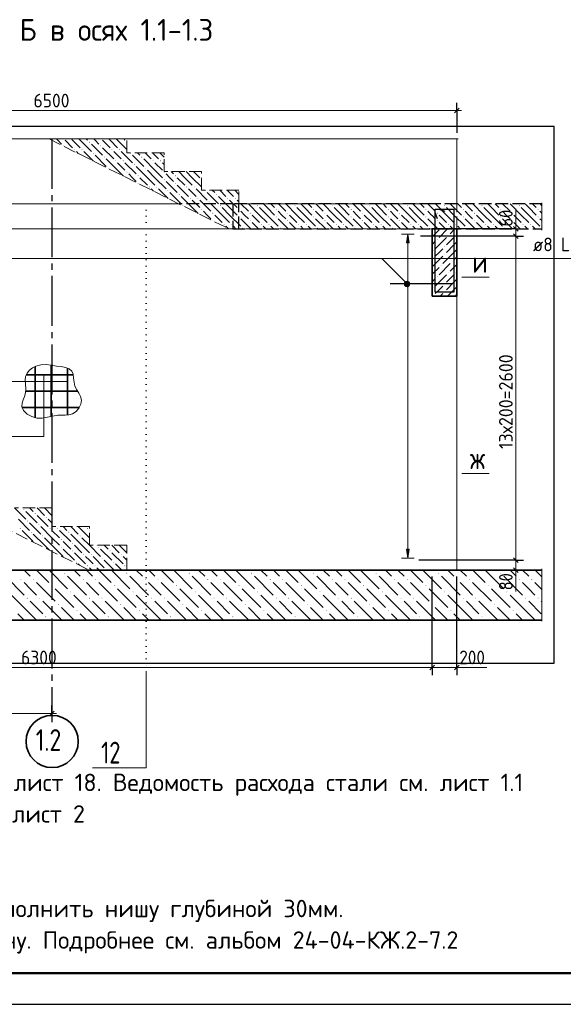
# Model space of a CAD drawing. Header units: millimetres. Extents: x 0 to 50400, y 0 to 35762.
# Tile 6 of 18: x 15506 to 25976, y 0 to 18968. Entities that reach past the tile are written whole.
import ezdxf

# ---------------------------------------------------------------- set-up
doc = ezdxf.new("R2010")
doc.units = ezdxf.units.MM
for name, pattern in [('______2', [324, 240, -84]), ('______5', [1320, 960, -120, 120, -120]), ('______9', [120, 0, -120])]:
    doc.linetypes.add(name, pattern=pattern)
for name, color, linetype, lineweight in [('Standard', 7, 'Continuous', 25), ('ЖБ Лестница', 52, 'Continuous', 25), ('ЖБ Перекрытие верхний уровень', 7, 'Continuous', 35), ('ЖБ Плита Фундамента верхний уровень', 7, 'Continuous', 35), ('ЖБ Стена верхний уровень', 7, 'Continuous', 35), ('Заголовок чертежа', 7, 'Continuous', 25), ('Позиционная метка линия выноска', 7, 'Continuous', 13), ('Позиционная метка номер позиции', 7, 'Continuous', 13), ('Сечения символ', 7, 'Continuous', 25)]:
    doc.layers.add(name, color=color, linetype=linetype, lineweight=lineweight)
doc.layers.add('Оси', color=7, linetype='______5', true_color=0x656565)
doc.layers.add('Стена Хомут', color=7, linetype='______2', true_color=0xa0a0a0)
doc.layers.add('Размерная выноска', color=7, linetype='Continuous')
doc.styles.add('ISOCPEUR', font='txt')

msp = doc.modelspace()

# ---------------------------------------------------------------- hatches: boundary and pattern name
at = {"layer": 'ЖБ Лестница', "linetype": 'Continuous', "lineweight": 18, "transparency": 33554687}
for points in [[(15580, 9527), (15588, 9535), (15596, 9527), (15588, 9519)], [(15652, 9311), (15660, 9319), (15668, 9311), (15660, 9303)], [(15796, 9455), (15804, 9463), (15812, 9455), (15804, 9447)], [(16012, 9383), (16020, 9391), (16028, 9383), (16020, 9375)], [(15508, 9167), (15516, 9175), (15524, 9167), (15516, 9159)], [(15868, 9239), (15876, 9247), (15884, 9239), (15876, 9231)], [(16084, 9167), (16092, 9175), (16100, 9167), (16092, 9159)], [(16228, 9167), (16236, 9175), (16244, 9167), (16236, 9159)], [(16804, 9167), (16812, 9175), (16820, 9167), (16812, 9159)], [(15724, 9095), (15732, 9103), (15740, 9095), (15732, 9087)], [(15940, 9023), (15948, 9031), (15956, 9023), (15948, 9015)], [(16300, 8951), (16308, 8959), (16316, 8951), (16308, 8943)], [(16444, 9095), (16452, 9103), (16460, 9095), (16452, 9087)], [(16660, 9023), (16668, 9031), (16676, 9023), (16668, 9015)], [(15803, 8886), (15804, 8887), (15808, 8883)], [(16300, 8807), (16308, 8815), (16316, 8807), (16308, 8799)], [(16516, 8879), (16524, 8887), (16532, 8879), (16524, 8871)], [(16516, 8735), (16524, 8743), (16532, 8735), (16524, 8727)], [(17020, 8807), (17028, 8815), (17036, 8807), (17028, 8799)], [(17236, 8735), (17244, 8743), (17252, 8735), (17244, 8727)], [(16379, 8598), (16380, 8599), (16384, 8595)], [(16732, 8663), (16740, 8671), (16748, 8663), (16740, 8655)], [(16876, 8663), (16884, 8671), (16892, 8663), (16884, 8655)], [(17092, 8591), (17100, 8599), (17108, 8591), (17100, 8583)], [(17452, 8663), (17460, 8671), (17468, 8663), (17460, 8655)], [(16588, 8519), (16596, 8527), (16604, 8519), (16596, 8511)], [(16804, 8447), (16812, 8455), (16820, 8447), (16812, 8439)], [(16948, 8447), (16956, 8455), (16964, 8447), (16956, 8439)], [(17164, 8375), (17172, 8383), (17180, 8375), (17172, 8367)], [(17308, 8519), (17316, 8527), (17324, 8519), (17316, 8511)], [(17524, 8447), (17532, 8455), (17540, 8447), (17532, 8439)]]:
    msp.add_hatch(color=7, dxfattribs=at).paths.add_polyline_path(points, flags=16)
at = {"layer": 'ЖБ Перекрытие верхний уровень', "linetype": 'Continuous', "lineweight": 18, "transparency": 33554687}
for points in [[(16339, 16537), (16346, 16545), (16354, 16537), (16349, 16532)], [(16842, 16609), (16850, 16617), (16858, 16609), (16850, 16601)], [(17058, 16537), (17066, 16545), (17074, 16537), (17066, 16529)], [(17562, 16609), (17568, 16614), (17568, 16603)], [(16554, 16465), (16562, 16473), (16570, 16465), (16562, 16457)], [(16698, 16465), (16706, 16473), (16714, 16465), (16706, 16457)], [(16914, 16393), (16922, 16401), (16930, 16393), (16922, 16385)], [(17130, 16321), (17138, 16329), (17146, 16321), (17138, 16313)], [(17274, 16465), (17282, 16473), (17290, 16465), (17282, 16457)], [(17418, 16465), (17426, 16473), (17434, 16465), (17426, 16457)], [(17634, 16393), (17642, 16401), (17650, 16393), (17642, 16385)], [(17850, 16321), (17858, 16329), (17866, 16321), (17858, 16313)], [(17346, 16249), (17354, 16257), (17362, 16249), (17354, 16241)], [(17490, 16249), (17498, 16257), (17506, 16249), (17498, 16241)], [(17706, 16177), (17714, 16185), (17722, 16177), (17714, 16169)], [(18066, 16249), (18074, 16257), (18082, 16249), (18074, 16241)], [(18210, 16249), (18218, 16257), (18226, 16249), (18218, 16241)], [(17203, 16105), (17210, 16113), (17218, 16105), (17213, 16100)], [(17562, 16033), (17570, 16041), (17578, 16033), (17570, 16025)], [(17778, 15961), (17786, 15969), (17794, 15961), (17786, 15953)], [(17922, 16105), (17930, 16113), (17938, 16105), (17930, 16097)], [(18282, 16033), (18290, 16041), (18298, 16033), (18290, 16025)], [(18498, 15961), (18506, 15969), (18514, 15961), (18506, 15953)], [(19002, 16033), (19008, 16038), (19008, 16027)], [(17779, 15817), (17786, 15825), (17794, 15817), (17789, 15812)], [(17994, 15745), (18002, 15753), (18010, 15745), (18002, 15737)], [(18138, 15745), (18146, 15753), (18154, 15745), (18146, 15737)], [(18282, 15889), (18290, 15897), (18298, 15889), (18290, 15881)], [(18498, 15817), (18506, 15825), (18514, 15817), (18506, 15809)], [(18714, 15745), (18722, 15753), (18730, 15745), (18722, 15737)], [(18858, 15745), (18866, 15753), (18874, 15745), (18866, 15737)], [(19002, 15889), (19008, 15894), (19008, 15883)], [(18354, 15673), (18362, 15681), (18370, 15673), (18362, 15665)], [(18570, 15601), (18578, 15609), (18586, 15601), (18578, 15593)], [(19074, 15673), (19082, 15681), (19090, 15673), (19082, 15665)], [(19290, 15601), (19298, 15609), (19306, 15601), (19298, 15593)], [(18643, 15385), (18650, 15393), (18658, 15385), (18653, 15380)], [(18786, 15529), (18794, 15537), (18802, 15529), (18794, 15521)], [(18930, 15529), (18938, 15537), (18946, 15529), (18938, 15521)], [(19146, 15457), (19154, 15465), (19162, 15457), (19154, 15449)], [(19362, 15385), (19370, 15393), (19378, 15385), (19370, 15377)], [(19506, 15529), (19514, 15537), (19522, 15529), (19514, 15521)], [(19650, 15529), (19658, 15537), (19666, 15529), (19658, 15521)], [(20082, 15385), (20090, 15393), (20098, 15385), (20090, 15377)], [(20802, 15385), (20810, 15393), (20818, 15385), (20810, 15377)], [(21522, 15385), (21530, 15393), (21538, 15385), (21530, 15377)], [(22242, 15385), (22250, 15393), (22258, 15385), (22250, 15377)], [(22962, 15385), (22970, 15393), (22978, 15385), (22970, 15377)], [(23682, 15385), (23690, 15393), (23698, 15385), (23690, 15377)], [(24402, 15385), (24410, 15393), (24418, 15385), (24410, 15377)], [(25122, 15385), (25130, 15393), (25138, 15385), (25130, 15377)], [(19002, 15313), (19010, 15321), (19018, 15313), (19010, 15305)], [(19218, 15241), (19226, 15249), (19234, 15241), (19226, 15233)], [(19722, 15313), (19730, 15321), (19738, 15313), (19730, 15305)], [(19722, 15169), (19730, 15177), (19738, 15169), (19730, 15161)], [(19938, 15241), (19946, 15249), (19954, 15241), (19946, 15233)], [(20442, 15313), (20450, 15321), (20458, 15313), (20450, 15305)], [(20442, 15169), (20450, 15177), (20458, 15169), (20450, 15161)], [(20658, 15241), (20666, 15249), (20674, 15241), (20666, 15233)], [(21162, 15313), (21170, 15321), (21178, 15313), (21170, 15305)], [(21162, 15169), (21170, 15177), (21178, 15169), (21170, 15161)], [(21378, 15241), (21386, 15249), (21394, 15241), (21386, 15233)], [(21882, 15313), (21890, 15321), (21898, 15313), (21890, 15305)], [(21882, 15169), (21890, 15177), (21898, 15169), (21890, 15161)], [(22098, 15241), (22106, 15249), (22114, 15241), (22106, 15233)], [(22602, 15313), (22610, 15321), (22618, 15313), (22610, 15305)], [(22602, 15169), (22610, 15177), (22618, 15169), (22610, 15161)], [(22818, 15241), (22826, 15249), (22834, 15241), (22826, 15233)], [(23322, 15313), (23330, 15321), (23338, 15313), (23330, 15305)], [(23322, 15169), (23330, 15177), (23338, 15169), (23330, 15161)], [(23538, 15241), (23546, 15249), (23554, 15241), (23546, 15233)], [(24042, 15313), (24050, 15321), (24058, 15313), (24050, 15305)], [(24042, 15169), (24050, 15177), (24058, 15169), (24050, 15161)], [(24258, 15241), (24266, 15249), (24274, 15241), (24266, 15233)], [(24762, 15313), (24770, 15321), (24778, 15313), (24770, 15305)], [(24762, 15169), (24770, 15177), (24778, 15169), (24770, 15161)], [(24978, 15241), (24986, 15249), (24994, 15241), (24986, 15233)], [(25482, 15313), (25490, 15321), (25498, 15313), (25490, 15305)], [(25482, 15169), (25490, 15177), (25498, 15169), (25490, 15161)], [(19219, 15097), (19226, 15105), (19234, 15097), (19229, 15092)], [(19434, 15025), (19442, 15033), (19450, 15025), (19442, 15017)], [(19578, 15025), (19586, 15033), (19594, 15025), (19586, 15017)], [(19938, 15097), (19946, 15105), (19954, 15097), (19946, 15089)], [(20154, 15025), (20162, 15033), (20170, 15025), (20162, 15017)], [(20298, 15025), (20306, 15033), (20314, 15025), (20306, 15017)], [(20658, 15097), (20666, 15105), (20674, 15097), (20666, 15089)], [(20874, 15025), (20882, 15033), (20890, 15025), (20882, 15017)], [(21018, 15025), (21026, 15033), (21034, 15025), (21026, 15017)], [(21378, 15097), (21386, 15105), (21394, 15097), (21386, 15089)], [(21594, 15025), (21602, 15033), (21610, 15025), (21602, 15017)], [(21738, 15025), (21746, 15033), (21754, 15025), (21746, 15017)], [(22098, 15097), (22106, 15105), (22114, 15097), (22106, 15089)], [(22314, 15025), (22322, 15033), (22330, 15025), (22322, 15017)], [(22458, 15025), (22466, 15033), (22474, 15025), (22466, 15017)], [(22818, 15097), (22826, 15105), (22834, 15097), (22826, 15089)], [(23034, 15025), (23042, 15033), (23050, 15025), (23042, 15017)], [(23178, 15025), (23186, 15033), (23194, 15025), (23186, 15017)], [(23538, 15097), (23546, 15105), (23554, 15097), (23546, 15089)], [(23754, 15025), (23762, 15033), (23770, 15025), (23762, 15017)], [(23898, 15025), (23906, 15033), (23914, 15025), (23906, 15017)], [(24258, 15097), (24266, 15105), (24274, 15097), (24266, 15089)], [(24474, 15025), (24482, 15033), (24490, 15025), (24482, 15017)], [(24618, 15025), (24626, 15033), (24634, 15025), (24626, 15017)], [(24978, 15097), (24986, 15105), (24994, 15097), (24986, 15089)], [(25194, 15025), (25202, 15033), (25210, 15025), (25202, 15017)], [(25338, 15025), (25346, 15033), (25354, 15025), (25346, 15017)], [(19794, 14953), (19802, 14961), (19810, 14953), (19802, 14945)], [(20514, 14953), (20522, 14961), (20530, 14953), (20522, 14945)], [(21234, 14953), (21242, 14961), (21250, 14953), (21242, 14945)], [(21954, 14953), (21962, 14961), (21970, 14953), (21962, 14945)], [(22674, 14953), (22682, 14961), (22690, 14953), (22682, 14945)], [(23394, 14953), (23402, 14961), (23410, 14953), (23402, 14945)], [(24114, 14953), (24122, 14961), (24130, 14953), (24122, 14945)], [(24834, 14953), (24842, 14961), (24850, 14953), (24842, 14945)], [(25554, 14953), (25562, 14960), (25562, 14946)]]:
    msp.add_hatch(color=7, dxfattribs=at).paths.add_polyline_path(points, flags=16)
at = {"layer": 'ЖБ Плита Фундамента верхний уровень', "linetype": 'Continuous', "lineweight": 18, "transparency": 33554687}
for points in [[(15522, 8185), (15530, 8193), (15538, 8185), (15530, 8177)], [(15762, 8185), (15770, 8193), (15778, 8185), (15770, 8177)], [(16362, 8305), (16370, 8313), (16378, 8305), (16370, 8297)], [(16722, 8185), (16730, 8193), (16738, 8185), (16730, 8177)], [(16962, 8185), (16970, 8193), (16978, 8185), (16970, 8177)], [(17562, 8305), (17570, 8313), (17578, 8305), (17570, 8297)], [(17922, 8185), (17930, 8193), (17938, 8185), (17930, 8177)], [(18162, 8185), (18170, 8193), (18178, 8185), (18170, 8177)], [(18762, 8305), (18770, 8313), (18778, 8305), (18770, 8297)], [(19122, 8185), (19130, 8193), (19138, 8185), (19130, 8177)], [(19362, 8185), (19370, 8193), (19378, 8185), (19370, 8177)], [(19962, 8305), (19970, 8313), (19978, 8305), (19970, 8297)], [(20322, 8185), (20330, 8193), (20338, 8185), (20330, 8177)], [(20562, 8185), (20570, 8193), (20578, 8185), (20570, 8177)], [(21162, 8305), (21170, 8313), (21178, 8305), (21170, 8297)], [(21522, 8185), (21530, 8193), (21538, 8185), (21530, 8177)], [(21762, 8185), (21770, 8193), (21778, 8185), (21770, 8177)], [(22362, 8305), (22370, 8313), (22378, 8305), (22370, 8297)], [(22722, 8185), (22730, 8193), (22738, 8185), (22730, 8177)], [(22962, 8185), (22970, 8193), (22978, 8185), (22970, 8177)], [(23562, 8305), (23570, 8313), (23578, 8305), (23570, 8297)], [(23922, 8185), (23930, 8193), (23938, 8185), (23930, 8177)], [(24162, 8185), (24170, 8193), (24178, 8185), (24170, 8177)], [(24762, 8305), (24770, 8313), (24778, 8305), (24770, 8297)], [(25122, 8185), (25130, 8193), (25138, 8185), (25130, 8177)], [(25362, 8185), (25370, 8193), (25378, 8185), (25370, 8177)], [(16122, 8065), (16130, 8073), (16138, 8065), (16130, 8057)], [(17322, 8065), (17330, 8073), (17338, 8065), (17330, 8057)], [(18522, 8065), (18530, 8073), (18538, 8065), (18530, 8057)], [(19722, 8065), (19730, 8073), (19738, 8065), (19730, 8057)], [(20922, 8065), (20930, 8073), (20938, 8065), (20930, 8057)], [(22122, 8065), (22130, 8073), (22138, 8065), (22130, 8057)], [(23322, 8065), (23330, 8073), (23338, 8065), (23330, 8057)], [(24522, 8065), (24530, 8073), (24538, 8065), (24530, 8057)], [(15642, 7825), (15650, 7833), (15658, 7825), (15650, 7817)], [(15882, 7825), (15890, 7833), (15898, 7825), (15890, 7817)], [(16482, 7945), (16490, 7953), (16498, 7945), (16490, 7937)], [(16842, 7825), (16850, 7833), (16858, 7825), (16850, 7817)], [(17082, 7825), (17090, 7833), (17098, 7825), (17090, 7817)], [(17682, 7945), (17690, 7953), (17698, 7945), (17690, 7937)], [(18042, 7825), (18050, 7833), (18058, 7825), (18050, 7817)], [(18282, 7825), (18290, 7833), (18298, 7825), (18290, 7817)], [(18882, 7945), (18890, 7953), (18898, 7945), (18890, 7937)], [(19242, 7825), (19250, 7833), (19258, 7825), (19250, 7817)], [(19482, 7825), (19490, 7833), (19498, 7825), (19490, 7817)], [(20082, 7945), (20090, 7953), (20098, 7945), (20090, 7937)], [(20442, 7825), (20450, 7833), (20458, 7825), (20450, 7817)], [(20682, 7825), (20690, 7833), (20698, 7825), (20690, 7817)], [(21282, 7945), (21290, 7953), (21298, 7945), (21290, 7937)], [(21642, 7825), (21650, 7833), (21658, 7825), (21650, 7817)], [(21882, 7825), (21890, 7833), (21898, 7825), (21890, 7817)], [(22482, 7945), (22490, 7953), (22498, 7945), (22490, 7937)], [(22842, 7825), (22850, 7833), (22858, 7825), (22850, 7817)], [(23082, 7825), (23090, 7833), (23098, 7825), (23090, 7817)], [(23682, 7945), (23690, 7953), (23698, 7945), (23690, 7937)], [(24042, 7825), (24050, 7833), (24058, 7825), (24050, 7817)], [(24282, 7825), (24290, 7833), (24298, 7825), (24290, 7817)], [(24882, 7945), (24890, 7953), (24898, 7945), (24890, 7937)], [(25242, 7825), (25250, 7833), (25258, 7825), (25250, 7817)], [(25482, 7825), (25490, 7833), (25498, 7825), (25490, 7817)], [(16242, 7705), (16250, 7713), (16258, 7705), (16250, 7697)], [(16602, 7585), (16610, 7593), (16618, 7585), (16610, 7577)], [(17442, 7705), (17450, 7713), (17458, 7705), (17450, 7697)], [(17802, 7585), (17810, 7593), (17818, 7585), (17810, 7577)], [(18642, 7705), (18650, 7713), (18658, 7705), (18650, 7697)], [(19002, 7585), (19010, 7593), (19018, 7585), (19010, 7577)], [(19842, 7705), (19850, 7713), (19858, 7705), (19850, 7697)], [(20202, 7585), (20210, 7593), (20218, 7585), (20210, 7577)], [(21042, 7705), (21050, 7713), (21058, 7705), (21050, 7697)], [(21402, 7585), (21410, 7593), (21418, 7585), (21410, 7577)], [(22242, 7705), (22250, 7713), (22258, 7705), (22250, 7697)], [(22602, 7585), (22610, 7593), (22618, 7585), (22610, 7577)], [(23442, 7705), (23450, 7713), (23458, 7705), (23450, 7697)], [(23802, 7585), (23810, 7593), (23818, 7585), (23810, 7577)], [(24642, 7705), (24650, 7713), (24658, 7705), (24650, 7697)], [(25002, 7585), (25010, 7593), (25018, 7585), (25010, 7577)], [(16002, 7465), (16010, 7473), (16018, 7465), (16010, 7457)], [(17202, 7465), (17210, 7473), (17218, 7465), (17210, 7457)], [(18402, 7465), (18410, 7473), (18418, 7465), (18410, 7457)], [(19602, 7465), (19610, 7473), (19618, 7465), (19610, 7457)], [(20802, 7465), (20810, 7473), (20818, 7465), (20810, 7457)], [(22002, 7465), (22010, 7473), (22018, 7465), (22010, 7457)], [(23202, 7465), (23210, 7473), (23218, 7465), (23210, 7457)], [(24402, 7465), (24410, 7473), (24418, 7465), (24410, 7457)]]:
    msp.add_hatch(color=7, dxfattribs=at).paths.add_polyline_path(points, flags=16)
at = {"layer": 'ЖБ Стена верхний уровень', "linetype": 'Continuous', "lineweight": 18, "transparency": 33554687}
for points in [[(23756, 14809), (23762, 14815), (23768, 14809), (23762, 14803)], [(23900, 14809), (23906, 14815), (23912, 14809), (23906, 14803)], [(23540, 14737), (23546, 14743), (23552, 14737), (23546, 14731)], [(23468, 14521), (23474, 14527), (23480, 14521), (23474, 14515)], [(23684, 14593), (23690, 14599), (23696, 14593), (23690, 14587)], [(23684, 14449), (23690, 14455), (23696, 14449), (23690, 14443)], [(23468, 14377), (23474, 14383), (23480, 14377), (23474, 14371)], [(23612, 14233), (23618, 14239), (23624, 14233), (23618, 14227)], [(23828, 14305), (23834, 14311), (23840, 14305), (23834, 14299)], [(23756, 14089), (23762, 14095), (23768, 14089), (23762, 14083)], [(23900, 14089), (23906, 14095), (23912, 14089), (23906, 14083)], [(23540, 14017), (23546, 14023), (23552, 14017), (23546, 14011)], [(23684, 13873), (23690, 13879), (23696, 13873), (23690, 13867)], [(23468, 13801), (23474, 13807), (23480, 13801), (23474, 13795)], [(23468, 13657), (23474, 13663), (23480, 13657), (23474, 13651)], [(23684, 13729), (23690, 13735), (23696, 13729), (23690, 13723)]]:
    msp.add_hatch(color=7, dxfattribs=at).paths.add_polyline_path(points, flags=16)
at = {"layer": 'Позиционная метка линия выноска', "linetype": 'Continuous', "lineweight": 13, "transparency": 33554687}
for points in [[(22929, 13840), (22981, 13930), (22915, 13864)], [(22915, 13864), (22981, 13930), (22953, 13930)], [(22915, 13864), (22953, 13930), (22915, 13892)], [(22915, 13892), (22953, 13930), (22929, 13916)], [(22929, 13840), (23005, 13916), (22981, 13930)], [(22953, 13826), (23005, 13916), (22929, 13840)], [(22953, 13826), (23019, 13892), (23005, 13916)], [(22981, 13826), (23019, 13892), (22953, 13826)], [(22981, 13826), (23019, 13864), (23019, 13892)], [(23019, 13864), (22981, 13826), (23005, 13840)]]:
    msp.add_hatch(color=7, dxfattribs=at).paths.add_polyline_path(points)
at = {"layer": 'Стена Хомут', "linetype": 'Continuous', "lineweight": 13, "transparency": 33554687}
msp.add_hatch(color=7, dxfattribs=at).paths.add_polyline_path([(23006, 14670), (22982, 14838), (22958, 14670)])
msp.add_hatch(color=7, dxfattribs=at).paths.add_polyline_path([(23006, 8766), (22982, 8598), (22958, 8766)], flags=16)

# ---------------------------------------------------------------- linework, layer by layer
at = {"layer": 'Standard', "color": 7, "linetype": 'Continuous', "lineweight": 25, "transparency": 33554687}
for p, q in [((23883, 17173), (23973, 17263)), ((25017, 14984), (25107, 14894)), ((25017, 14840), (25107, 14750)), ((25017, 8600), (25107, 8510)), ((25017, 8408), (25107, 8318)), ((23403, 6445), (23493, 6535)), ((23883, 6445), (23973, 6535)), ((16083, 5560), (16173, 5650))]:
    msp.add_line(p, q, dxfattribs=at)
at = {"layer": 'Standard', "color": 7, "linetype": 'Continuous', "lineweight": -3, "transparency": 33554687}
for p, q in [((23928, 17218), (23928, 17368)), ((23928, 17218), (23928, 17068)), ((23928, 17218), (23928, 16791)), ((25062, 14939), (24912, 14939)), ((25062, 14939), (25212, 14939)), ((25062, 14795), (24912, 14795)), ((25062, 14795), (25212, 14795)), ((25062, 8555), (24912, 8555)), ((25062, 8555), (25212, 8555)), ((25062, 8363), (24912, 8363)), ((25062, 8363), (25212, 8363)), ((23448, 6490), (23448, 6640)), ((23928, 6490), (23928, 6640)), ((23448, 6490), (23448, 6340)), ((23928, 6490), (23928, 6340)), ((16128, 5605), (16128, 5755)), ((16128, 5605), (16128, 5455))]:
    msp.add_line(p, q, dxfattribs=at)
at = {"layer": 'Standard', "color": 7, "linetype": 'Continuous', "lineweight": 13, "transparency": 33554687}
for p, q in [((8328, 17218), (23928, 17218)), ((23928, 17218), (24018, 17218)), ((25062, 14939), (25062, 15029)), ((25062, 14795), (25062, 8555)), ((25062, 8555), (25062, 8363)), ((25062, 8363), (25062, 8273)), ((8328, 6490), (23448, 6490)), ((23448, 6490), (23928, 6490)), ((23928, 6490), (24018, 6490)), ((8328, 5605), (16128, 5605)), ((16128, 5605), (16218, 5605))]:
    msp.add_line(p, q, dxfattribs=at)
at = {"layer": 'Standard', "color": 7, "linetype": 'Continuous', "lineweight": 25, "transparency": 33554687}
msp.add_lwpolyline([(0, 0), (50400, 0), (50400, 35640), (0, 35640), (0, 0)], close=True, dxfattribs=at)
at = {"layer": 'Standard', "color": 7, "linetype": 'Continuous', "lineweight": 50, "transparency": 33554687}
msp.add_lwpolyline([(2400, 35040), (49800, 35040), (49800, 600), (2400, 600), (2400, 35040)], close=True, dxfattribs=at)
at = {"layer": 'Standard', "color": 254, "linetype": 'Continuous', "lineweight": -3, "true_color": 0xc4c4ff, "transparency": 33554687}
msp.add_lwpolyline([(6722, 6571), (25802, 6571), (25802, 16911), (6722, 16911), (6722, 6571)], dxfattribs=at)
at = {"layer": 'Standard', "color": 7, "linetype": 'Continuous', "lineweight": -3, "transparency": 33554687}
for points in [[(25062, 14939), (25042, 14939), (25042, 14939), (25042, 14939), (25042, 14939), (23612, 14939)], [(25062, 14795), (25042, 14795), (25042, 14795), (25042, 14795), (25042, 14795), (23228, 14795)], [(25062, 8555), (25042, 8555), (25042, 8555), (23195, 8555)], [(25062, 8363), (25042, 8363), (25042, 8363), (23612, 8363)], [(23448, 6490), (23448, 6510), (23448, 6510), (23448, 8243)], [(23928, 6490), (23928, 6510), (23928, 6510), (23928, 8243)]]:
    msp.add_lwpolyline(points, dxfattribs=at)
at = {"layer": 'Standard', "color": 7, "linetype": 'Continuous', "lineweight": 13, "transparency": 33554687}
msp.add_lwpolyline([(25062, 14939), (25062, 14858), (25062, 14858), (25062, 14795)], dxfattribs=at)
at = {"layer": 'ЖБ Лестница', "color": 7, "linetype": '______2', "lineweight": 13, "transparency": 33554687}
for p, q in [((16073, 16671), (19536, 14939)), ((17568, 16403), (17568, 16671)), ((18288, 16403), (17568, 16403)), ((18288, 16043), (18288, 16403)), ((19008, 16043), (18288, 16043)), ((19008, 15683), (19008, 16043)), ((19728, 15683), (19008, 15683)), ((19728, 15419), (19728, 15683)), ((23928, 15419), (19728, 15419)), ((23928, 14939), (23928, 15419)), ((19536, 14939), (23928, 14939)), ((11088, 11243), (16848, 8363)), ((16128, 9563), (15408, 9563)), ((16128, 9203), (16128, 9563)), ((16848, 9203), (16128, 9203)), ((16848, 8843), (16848, 9203)), ((17568, 8843), (16848, 8843)), ((17568, 8363), (17568, 8843)), ((16848, 8363), (17568, 8363))]:
    msp.add_line(p, q, dxfattribs=at)
at = {"layer": 'ЖБ Лестница', "color": 253, "linetype": '______2', "lineweight": -3, "true_color": 0xababab, "transparency": 33554687}
msp.add_line((19728, 14939), (19728, 15419), dxfattribs=at)
at = {"layer": 'ЖБ Лестница', "color": 9, "linetype": 'Continuous', "lineweight": 18, "true_color": 0xc7c7c7, "transparency": 33554687}
for p, q in [((15552, 9563), (15552, 9563)), ((15624, 9491), (15840, 9275)), ((15696, 9563), (15696, 9563)), ((15768, 9491), (15696, 9563)), ((15840, 9563), (15984, 9419)), ((15984, 9563), (15984, 9563)), ((15984, 9563), (16128, 9419)), ((16128, 9563), (16128, 9563)), ((16128, 9563), (16128, 9563)), ((15480, 9347), (15696, 9131)), ((15840, 9419), (16056, 9203)), ((16128, 9275), (16056, 9347)), ((15552, 9131), (15768, 8915)), ((15696, 9275), (15912, 9059)), ((16128, 8987), (15912, 9203)), ((16128, 9275), (16128, 9275)), ((16128, 9131), (16272, 8987)), ((16200, 9203), (16200, 9203)), ((16272, 9131), (16488, 8915)), ((16344, 9203), (16416, 9131)), ((16488, 9203), (16632, 9059)), ((16848, 8987), (16632, 9203)), ((16776, 9203), (16776, 9203)), ((16848, 9131), (16848, 9131)), ((15984, 8843), (15768, 9059)), ((15984, 8987), (16128, 8843)), ((16128, 8987), (16272, 8843)), ((16704, 8843), (16488, 9059)), ((16848, 8987), (16848, 8987)), ((15984, 8843), (16080, 8747)), ((16128, 8843), (16344, 8627)), ((16416, 8843), (16344, 8915)), ((16344, 8771), (16560, 8555)), ((16488, 8771), (16416, 8843)), ((16560, 8843), (16704, 8699)), ((16704, 8843), (16848, 8699)), ((16992, 8843), (16992, 8843)), ((17064, 8771), (17280, 8555)), ((17136, 8843), (17136, 8843)), ((17208, 8771), (17136, 8843)), ((17280, 8843), (17424, 8699)), ((17424, 8843), (17424, 8843)), ((17424, 8843), (17568, 8699)), ((17568, 8843), (17568, 8843)), ((16560, 8699), (16776, 8483)), ((16848, 8555), (16776, 8627)), ((16920, 8483), (16848, 8555)), ((16920, 8627), (17136, 8411)), ((17136, 8555), (17328, 8363)), ((17280, 8699), (17496, 8483)), ((17568, 8555), (17496, 8627)), ((16656, 8459), (16632, 8483)), ((16848, 8411), (16896, 8363)), ((16992, 8411), (17040, 8363)), ((17472, 8363), (17352, 8483))]:
    msp.add_line(p, q, dxfattribs=at)
for points in [[(15408, 9563), (15408, 9563), (15624, 9347)], [(16704, 8987), (16848, 8843), (16848, 8843)], [(16848, 8843), (16848, 8843), (17064, 8627)]]:
    msp.add_lwpolyline(points, dxfattribs=at)
at = {"layer": 'ЖБ Перекрытие верхний уровень', "color": 9, "linetype": 'Continuous', "lineweight": 18, "true_color": 0xc7c7c7, "transparency": 33554687}
for p, q in [((16238, 16645), (16213, 16671)), ((16310, 16573), (16238, 16645)), ((16382, 16645), (16526, 16501)), ((16526, 16645), (16501, 16671)), ((16526, 16645), (16670, 16501)), ((16645, 16671), (16670, 16645)), ((16670, 16645), (16886, 16429)), ((16789, 16671), (16814, 16645)), ((16886, 16573), (17102, 16357)), ((16958, 16645), (16933, 16671)), ((17030, 16573), (16958, 16645)), ((17102, 16645), (17246, 16501)), ((17246, 16645), (17221, 16671)), ((17246, 16645), (17390, 16501)), ((17365, 16671), (17390, 16645)), ((17390, 16645), (17568, 16467)), ((17509, 16671), (17534, 16645)), ((16640, 16387), (16598, 16429)), ((16742, 16429), (16928, 16243)), ((16958, 16357), (17174, 16141)), ((17102, 16501), (17318, 16285)), ((17390, 16357), (17318, 16429)), ((17462, 16285), (17390, 16357)), ((17462, 16429), (17678, 16213)), ((17678, 16357), (17894, 16141)), ((17776, 16403), (17822, 16357)), ((17920, 16403), (18038, 16285)), ((18110, 16357), (18064, 16403)), ((18182, 16285), (18110, 16357)), ((18208, 16403), (18288, 16323)), ((17390, 16069), (17174, 16285)), ((17390, 16213), (17534, 16069)), ((17534, 16213), (17750, 15997)), ((17966, 15925), (17750, 16141)), ((18110, 16069), (17894, 16285)), ((18110, 16213), (18254, 16069)), ((18254, 16213), (18288, 16179)), ((17390, 16069), (17504, 15955)), ((17678, 15925), (17606, 15997)), ((17966, 16069), (18110, 15925)), ((18110, 16069), (18254, 15925)), ((18398, 15925), (18326, 15997)), ((18424, 16043), (18470, 15997)), ((18686, 15925), (18568, 16043)), ((18712, 16043), (18830, 15925)), ((18856, 16043), (18974, 15925)), ((17750, 15853), (17678, 15925)), ((17822, 15925), (17966, 15781)), ((17966, 15925), (18110, 15781)), ((18110, 15925), (18326, 15709)), ((18326, 15853), (18542, 15637)), ((18470, 15853), (18398, 15925)), ((18542, 15925), (18686, 15781)), ((18542, 15781), (18758, 15565)), ((18686, 15925), (18830, 15781)), ((18830, 15925), (19008, 15747)), ((18080, 15667), (18038, 15709)), ((18182, 15709), (18368, 15523)), ((18398, 15637), (18614, 15421)), ((18830, 15349), (18614, 15565)), ((18830, 15637), (18758, 15709)), ((18902, 15565), (18830, 15637)), ((18902, 15709), (19118, 15493)), ((19118, 15637), (19334, 15421)), ((19216, 15683), (19262, 15637)), ((19550, 15349), (19334, 15565)), ((19360, 15683), (19478, 15565)), ((19550, 15637), (19504, 15683)), ((19622, 15565), (19550, 15637)), ((19648, 15683), (19728, 15603)), ((18830, 15493), (18974, 15349)), ((18974, 15493), (19190, 15277)), ((19406, 15205), (19190, 15421)), ((19550, 15493), (19694, 15349)), ((19694, 15493), (19728, 15459)), ((19768, 15419), (19910, 15277)), ((20126, 15205), (19912, 15419)), ((20270, 15349), (20200, 15419)), ((20344, 15419), (20414, 15349)), ((20488, 15419), (20630, 15277)), ((20846, 15205), (20632, 15419)), ((20990, 15349), (20920, 15419)), ((21064, 15419), (21134, 15349)), ((21208, 15419), (21350, 15277)), ((21566, 15205), (21352, 15419)), ((21710, 15349), (21640, 15419)), ((21784, 15419), (21854, 15349)), ((21928, 15419), (22070, 15277)), ((22286, 15205), (22072, 15419)), ((22430, 15349), (22360, 15419)), ((22504, 15419), (22574, 15349)), ((22648, 15419), (22790, 15277)), ((23006, 15205), (22792, 15419)), ((23150, 15349), (23080, 15419)), ((23224, 15419), (23294, 15349)), ((23368, 15419), (23448, 15339)), ((23726, 15205), (23512, 15419)), ((23870, 15349), (23800, 15419)), ((23944, 15419), (24014, 15349)), ((24088, 15419), (24230, 15277)), ((24446, 15205), (24232, 15419)), ((24590, 15349), (24520, 15419)), ((24664, 15419), (24734, 15349)), ((24808, 15419), (24950, 15277)), ((25166, 15205), (24952, 15419)), ((25310, 15349), (25240, 15419)), ((25384, 15419), (25454, 15349)), ((25528, 15419), (25562, 15385)), ((18830, 15349), (18944, 15235)), ((19118, 15205), (19046, 15277)), ((19190, 15133), (19118, 15205)), ((19262, 15205), (19406, 15061)), ((19406, 15349), (19550, 15205)), ((19406, 15205), (19550, 15061)), ((19550, 15349), (19694, 15205)), ((19550, 15205), (19766, 14989)), ((19838, 15205), (19766, 15277)), ((19910, 15133), (19838, 15205)), ((19982, 15205), (20126, 15061)), ((20126, 15349), (20270, 15205)), ((20126, 15205), (20270, 15061)), ((20270, 15349), (20414, 15205)), ((20270, 15205), (20486, 14989)), ((20558, 15205), (20486, 15277)), ((20630, 15133), (20558, 15205)), ((20702, 15205), (20846, 15061)), ((20846, 15349), (20990, 15205)), ((20846, 15205), (20990, 15061)), ((20990, 15349), (21134, 15205)), ((20990, 15205), (21206, 14989)), ((21278, 15205), (21206, 15277)), ((21350, 15133), (21278, 15205)), ((21422, 15205), (21566, 15061)), ((21566, 15349), (21710, 15205)), ((21566, 15205), (21710, 15061)), ((21710, 15349), (21854, 15205)), ((21710, 15205), (21926, 14989)), ((21998, 15205), (21926, 15277)), ((22070, 15133), (21998, 15205)), ((22142, 15205), (22286, 15061)), ((22286, 15349), (22430, 15205)), ((22286, 15205), (22430, 15061)), ((22430, 15349), (22574, 15205)), ((22430, 15205), (22646, 14989)), ((22718, 15205), (22646, 15277)), ((22790, 15133), (22718, 15205)), ((22862, 15205), (23006, 15061)), ((23006, 15349), (23150, 15205)), ((23006, 15205), (23150, 15061)), ((23150, 15349), (23294, 15205)), ((23150, 15205), (23366, 14989)), ((23438, 15205), (23366, 15277)), ((23448, 15195), (23438, 15205)), ((23448, 15339), (23510, 15277)), ((23510, 15133), (23448, 15195)), ((23582, 15205), (23726, 15061)), ((23726, 15349), (23870, 15205)), ((23726, 15205), (23870, 15061)), ((23870, 15349), (24014, 15205)), ((23870, 15205), (24086, 14989)), ((24158, 15205), (24086, 15277)), ((24230, 15133), (24158, 15205)), ((24302, 15205), (24446, 15061)), ((24446, 15349), (24590, 15205)), ((24446, 15205), (24590, 15061)), ((24590, 15349), (24734, 15205)), ((24590, 15205), (24806, 14989)), ((24878, 15205), (24806, 15277)), ((24950, 15133), (24878, 15205)), ((25022, 15205), (25166, 15061)), ((25166, 15349), (25310, 15205)), ((25166, 15205), (25310, 15061)), ((25310, 15349), (25454, 15205)), ((25310, 15205), (25526, 14989)), ((25562, 15241), (25526, 15277)), ((19520, 14947), (19478, 14989)), ((19622, 14989), (19672, 14939)), ((19766, 15133), (19960, 14939)), ((19982, 15061), (20104, 14939)), ((20248, 14939), (20198, 14989)), ((20342, 14989), (20392, 14939)), ((20486, 15133), (20680, 14939)), ((20702, 15061), (20824, 14939)), ((20968, 14939), (20918, 14989)), ((21062, 14989), (21112, 14939)), ((21206, 15133), (21400, 14939)), ((21422, 15061), (21544, 14939)), ((21688, 14939), (21638, 14989)), ((21782, 14989), (21832, 14939)), ((21926, 15133), (22120, 14939)), ((22142, 15061), (22264, 14939)), ((22408, 14939), (22358, 14989)), ((22502, 14989), (22552, 14939)), ((22646, 15133), (22840, 14939)), ((22862, 15061), (22984, 14939)), ((23128, 14939), (23078, 14989)), ((23222, 14989), (23272, 14939)), ((23366, 15133), (23448, 15051)), ((23448, 15051), (23560, 14939)), ((23582, 15061), (23704, 14939)), ((23848, 14939), (23798, 14989)), ((23942, 14989), (23992, 14939)), ((24086, 15133), (24280, 14939)), ((24302, 15061), (24424, 14939)), ((24568, 14939), (24518, 14989)), ((24662, 14989), (24712, 14939)), ((24806, 15133), (25000, 14939)), ((25022, 15061), (25144, 14939)), ((25288, 14939), (25238, 14989)), ((25382, 14989), (25432, 14939)), ((25526, 15133), (25562, 15097))]:
    msp.add_line(p, q, dxfattribs=at)
at = {"layer": 'ЖБ Перекрытие верхний уровень', "color": 7, "linetype": '______2', "lineweight": 18, "transparency": 33554687}
for p, q in [((18576, 15419), (8328, 15419)), ((8328, 14939), (19536, 14939))]:
    msp.add_line(p, q, dxfattribs=at)
at = {"layer": 'ЖБ Перекрытие верхний уровень', "color": 253, "linetype": '______2', "lineweight": -3, "true_color": 0xababab, "transparency": 33554687}
msp.add_line((19608, 15419), (18576, 15419), dxfattribs=at)
at = {"layer": 'ЖБ Перекрытие верхний уровень', "color": 7, "linetype": '______2', "lineweight": 25, "transparency": 33554687}
for p, q in [((19608, 15419), (19608, 14939)), ((23448, 15419), (19608, 15419)), ((25562, 15419), (23448, 15419)), ((19608, 14939), (23448, 14939)), ((23448, 14939), (25562, 14939))]:
    msp.add_line(p, q, dxfattribs=at)
at = {"layer": 'ЖБ Плита Фундамента верхний уровень', "color": 7, "linetype": 'Continuous', "lineweight": 35, "transparency": 33554687}
for p, q in [((16848, 8363), (8328, 8363)), ((17568, 8363), (16848, 8363)), ((25562, 8363), (17568, 8363)), ((7008, 7403), (25562, 7403))]:
    msp.add_line(p, q, dxfattribs=at)
at = {"layer": 'ЖБ Плита Фундамента верхний уровень', "color": 252, "linetype": 'Continuous', "lineweight": 18, "true_color": 0x8f8f8f, "transparency": 33554687}
for p, q in [((15592, 8363), (15710, 8245)), ((15832, 8363), (16070, 8125)), ((16072, 8363), (16430, 8005)), ((16552, 8363), (16670, 8245)), ((16792, 8363), (16910, 8245)), ((17032, 8363), (17270, 8125)), ((17272, 8363), (17630, 8005)), ((17752, 8363), (17870, 8245)), ((17992, 8363), (18110, 8245)), ((18232, 8363), (18470, 8125)), ((18472, 8363), (18830, 8005)), ((18952, 8363), (19070, 8245)), ((19192, 8363), (19310, 8245)), ((19432, 8363), (19670, 8125)), ((19672, 8363), (20030, 8005)), ((20152, 8363), (20270, 8245)), ((20392, 8363), (20510, 8245)), ((20632, 8363), (20870, 8125)), ((20872, 8363), (21230, 8005)), ((21352, 8363), (21470, 8245)), ((21592, 8363), (21710, 8245)), ((21832, 8363), (22070, 8125)), ((22072, 8363), (22430, 8005)), ((22552, 8363), (22670, 8245)), ((22792, 8363), (22910, 8245)), ((23032, 8363), (23270, 8125)), ((23272, 8363), (23630, 8005)), ((23752, 8363), (23870, 8245)), ((23992, 8363), (24110, 8245)), ((24232, 8363), (24470, 8125)), ((24472, 8363), (24830, 8005)), ((24952, 8363), (25070, 8245)), ((25192, 8363), (25310, 8245)), ((25432, 8363), (25562, 8233)), ((15230, 8245), (15590, 7885)), ((16430, 8245), (16790, 7885)), ((17630, 8245), (17990, 7885)), ((18830, 8245), (19190, 7885)), ((20030, 8245), (20390, 7885)), ((21230, 8245), (21590, 7885)), ((22430, 8245), (22790, 7885)), ((23630, 8245), (23990, 7885)), ((24830, 8245), (25190, 7885)), ((15710, 8005), (15590, 8125)), ((15830, 7885), (15710, 8005)), ((15830, 8125), (16190, 7765)), ((16190, 8005), (16550, 7645)), ((16910, 8005), (16790, 8125)), ((17030, 7885), (16910, 8005)), ((17030, 8125), (17390, 7765)), ((17390, 8005), (17750, 7645)), ((18110, 8005), (17990, 8125)), ((18230, 7885), (18110, 8005)), ((18230, 8125), (18590, 7765)), ((18590, 8005), (18950, 7645)), ((19310, 8005), (19190, 8125)), ((19430, 7885), (19310, 8005)), ((19430, 8125), (19790, 7765)), ((19790, 8005), (20150, 7645)), ((20510, 8005), (20390, 8125)), ((20630, 7885), (20510, 8005)), ((20630, 8125), (20990, 7765)), ((20990, 8005), (21350, 7645)), ((21710, 8005), (21590, 8125)), ((21830, 7885), (21710, 8005)), ((21830, 8125), (22190, 7765)), ((22190, 8005), (22550, 7645)), ((22910, 8005), (22790, 8125)), ((23030, 7885), (22910, 8005)), ((23030, 8125), (23390, 7765)), ((23390, 8005), (23750, 7645)), ((24110, 8005), (23990, 8125)), ((24230, 7885), (24110, 8005)), ((24230, 8125), (24590, 7765)), ((24590, 8005), (24950, 7645)), ((25310, 8005), (25190, 8125)), ((25430, 7885), (25310, 8005)), ((25430, 8125), (25562, 7993)), ((15710, 7525), (15350, 7885)), ((16910, 7525), (16550, 7885)), ((18110, 7525), (17750, 7885)), ((19310, 7525), (18950, 7885)), ((20510, 7525), (20150, 7885)), ((21710, 7525), (21350, 7885)), ((22910, 7525), (22550, 7885)), ((24110, 7525), (23750, 7885)), ((25310, 7525), (24950, 7885)), ((15710, 7765), (15950, 7525)), ((15950, 7765), (16310, 7405)), ((16552, 7403), (16310, 7645)), ((16910, 7765), (17150, 7525)), ((17150, 7765), (17510, 7405)), ((17752, 7403), (17510, 7645)), ((18110, 7765), (18350, 7525)), ((18350, 7765), (18710, 7405)), ((18952, 7403), (18710, 7645)), ((19310, 7765), (19550, 7525)), ((19550, 7765), (19910, 7405)), ((20152, 7403), (19910, 7645)), ((20510, 7765), (20750, 7525)), ((20750, 7765), (21110, 7405)), ((21352, 7403), (21110, 7645)), ((21710, 7765), (21950, 7525)), ((21950, 7765), (22310, 7405)), ((22552, 7403), (22310, 7645)), ((22910, 7765), (23150, 7525)), ((23150, 7765), (23510, 7405)), ((23752, 7403), (23510, 7645)), ((24110, 7765), (24350, 7525)), ((24350, 7765), (24710, 7405)), ((24952, 7403), (24710, 7645)), ((25310, 7765), (25550, 7525)), ((25550, 7765), (25562, 7753)), ((15470, 7525), (15592, 7403)), ((15710, 7525), (15832, 7403)), ((16072, 7403), (16070, 7405)), ((16670, 7525), (16792, 7403)), ((16910, 7525), (17032, 7403)), ((17272, 7403), (17270, 7405)), ((17870, 7525), (17992, 7403)), ((18110, 7525), (18232, 7403)), ((18472, 7403), (18470, 7405)), ((19070, 7525), (19192, 7403)), ((19310, 7525), (19432, 7403)), ((19672, 7403), (19670, 7405)), ((20270, 7525), (20392, 7403)), ((20510, 7525), (20632, 7403)), ((20872, 7403), (20870, 7405)), ((21470, 7525), (21592, 7403)), ((21710, 7525), (21832, 7403)), ((22072, 7403), (22070, 7405)), ((22670, 7525), (22792, 7403)), ((22910, 7525), (23032, 7403)), ((23272, 7403), (23270, 7405)), ((23870, 7525), (23992, 7403)), ((24110, 7525), (24232, 7403)), ((24472, 7403), (24470, 7405)), ((25070, 7525), (25192, 7403)), ((25310, 7525), (25432, 7403))]:
    msp.add_line(p, q, dxfattribs=at)
at = {"layer": 'ЖБ Стена верхний уровень', "color": 7, "linetype": 'Continuous', "lineweight": 18, "transparency": 33554687}
for p, q in [((23928, 15419), (23928, 16671)), ((18576, 15419), (8328, 15419)), ((19536, 14939), (8328, 14939)), ((23928, 8363), (23928, 13643))]:
    msp.add_line(p, q, dxfattribs=at)
at = {"layer": 'ЖБ Стена верхний уровень', "color": 253, "linetype": '______2', "lineweight": -3, "true_color": 0xababab, "transparency": 33554687}
msp.add_line((19608, 15419), (18576, 15419), dxfattribs=at)
at = {"layer": 'ЖБ Стена верхний уровень', "color": 251, "linetype": 'Continuous', "lineweight": 18, "true_color": 0x494949, "transparency": 33554687}
for p, q in [((23460, 14939), (23448, 14927)), ((23582, 14917), (23448, 14783)), ((23748, 14939), (23582, 14773)), ((23798, 14845), (23870, 14917)), ((23870, 14917), (23892, 14939)), ((23448, 14639), (23510, 14701)), ((23726, 14773), (23510, 14557)), ((23870, 14773), (23726, 14629)), ((23870, 14629), (23726, 14485)), ((23870, 14629), (23928, 14687)), ((23510, 14413), (23582, 14485)), ((23582, 14485), (23654, 14557)), ((23870, 14485), (23654, 14269)), ((23928, 14543), (23870, 14485)), ((23654, 14413), (23448, 14207)), ((23798, 14269), (23582, 14053)), ((23928, 14399), (23870, 14341)), ((23870, 14197), (23928, 14255)), ((23582, 14197), (23448, 14063)), ((23726, 14053), (23510, 13837)), ((23870, 14053), (23726, 13909)), ((23798, 14125), (23870, 14197)), ((23448, 13919), (23510, 13981)), ((23870, 13909), (23726, 13765)), ((23870, 13909), (23928, 13967)), ((23510, 13693), (23582, 13765)), ((23582, 13765), (23654, 13837)), ((23654, 13693), (23604, 13643)), ((23870, 13765), (23748, 13643)), ((23928, 13823), (23870, 13765)), ((23928, 13679), (23892, 13643))]:
    msp.add_line(p, q, dxfattribs=at)
at = {"layer": 'ЖБ Стена верхний уровень', "color": 7, "linetype": 'Continuous', "lineweight": 35, "transparency": 33554687}
for p, q in [((23448, 14939), (23448, 13643)), ((23928, 14939), (23448, 14939)), ((23928, 13643), (23928, 14939)), ((23448, 13643), (23928, 13643))]:
    msp.add_line(p, q, dxfattribs=at)
at = {"layer": 'Оси', "color": 8, "linetype": '______5', "lineweight": -3, "transparency": 33554687}
msp.add_line((16128, 16671), (16128, 5434), dxfattribs=at)
at = {"layer": 'Оси', "color": 7, "linetype": 'Continuous', "lineweight": 35, "transparency": 33554687}
msp.add_circle((16131, 5064), 503, dxfattribs=at)
at = {"layer": 'Позиционная метка линия выноска', "color": 7, "linetype": 'Continuous', "lineweight": 13, "transparency": 33554687}
for p, q in [((22967, 13878), (22479, 14366)), ((22929, 13916), (22929, 13916)), ((23005, 13916), (23005, 13916)), ((24547, 14009), (24019, 14009)), ((22929, 13840), (22929, 13840)), ((23005, 13840), (23005, 13840)), ((24547, 10229), (24019, 10229))]:
    msp.add_line(p, q, dxfattribs=at)
msp.add_lwpolyline([(8094, 13806), (8654, 14366), (27758, 14366)], dxfattribs=at)
msp.add_circle((22967, 13878), 54, dxfattribs=at)
at = {"layer": 'Позиционная метка номер позиции', "color": 7, "linetype": 'Continuous', "lineweight": 35, "transparency": 33554687}
for p, q in [((15801, 12289), (15801, 11301)), ((16114, 12314), (16114, 11327)), ((16427, 12256), (16427, 11352)), ((15630, 12125), (16536, 12125)), ((15624, 11812), (16618, 11812)), ((15549, 11499), (16655, 11499))]:
    msp.add_line(p, q, dxfattribs=at)
at = {"layer": 'Позиционная метка номер позиции', "color": 7, "linetype": '______2', "lineweight": 13, "transparency": 33554687}
msp.add_lwpolyline([(16213, 12296), (16113, 12314), (16013, 12325), (15915, 12322), (15819, 12296), (15754, 12262), (15695, 12216), (15649, 12160), (15620, 12097), (15611, 12021), (15617, 11941), (15624, 11860), (15620, 11778), (15600, 11710), (15573, 11643), (15551, 11579), (15546, 11517), (15578, 11439), (15647, 11372), (15738, 11322), (15837, 11294), (15942, 11292), (16043, 11309), (16141, 11333), (16241, 11349), (16312, 11351), (16384, 11350), (16454, 11356), (16522, 11376), (16591, 11422), (16647, 11487), (16684, 11562), (16695, 11639), (16677, 11707), (16643, 11772), (16604, 11837), (16571, 11908), (16554, 11986), (16545, 12065), (16533, 12138), (16508, 12198), (16458, 12242), (16387, 12269), (16304, 12286), (16213, 12296)], dxfattribs=at)
at = {"layer": 'Позиционная метка номер позиции', "color": 7, "linetype": 'Continuous', "lineweight": 13, "transparency": 33554687}
for points in [[(13042, 12000), (14754, 12000), (16427, 12000)], [(13114, 10940), (15973, 10940), (15973, 12125)]]:
    msp.add_lwpolyline(points, dxfattribs=at)
at = {"layer": 'Размерная выноска', "color": 7, "linetype": 'Continuous', "lineweight": 13, "transparency": 33554687}
for p, q in [((8304, 16671), (16097, 16671)), ((16049, 16671), (17592, 16671)), ((17544, 16671), (23952, 16671)), ((25562, 15443), (25562, 14915)), ((25062, 14939), (25062, 15323)), ((25562, 8387), (25562, 7379)), ((23928, 6490), (24504, 6490))]:
    msp.add_line(p, q, dxfattribs=at)
at = {"layer": 'Размерная выноска', "color": 251, "linetype": 'Continuous', "lineweight": 13, "true_color": 0x656565, "transparency": 33554687}
msp.add_line((25062, 8363), (25062, 7955), dxfattribs=at)
at = {"layer": 'Сечения символ', "color": 7, "linetype": '______9', "lineweight": 13, "transparency": 33554687}
msp.add_line((17940, 15422), (17940, 6418), dxfattribs=at)
at = {"layer": 'Сечения символ', "color": 7, "linetype": 'Continuous', "lineweight": 13, "transparency": 33554687}
msp.add_lwpolyline([(17940, 6418), (17940, 4557), (16906, 4557)], dxfattribs=at)
at = {"layer": 'Стена Хомут', "color": 251, "linetype": 'Continuous', "lineweight": 13, "true_color": 0x494949, "transparency": 33554687}
for p, q in [((22982, 14838), (22862, 14838)), ((22982, 14838), (22958, 14670)), ((23006, 14670), (22982, 14838)), ((22982, 14838), (23102, 14838)), ((22982, 14838), (22982, 14838)), ((22958, 14670), (23006, 14670)), ((22982, 8766), (22982, 14670)), ((22982, 8598), (22958, 8766)), ((22958, 8766), (23006, 8766)), ((23006, 8766), (22982, 8598)), ((22982, 8598), (22862, 8598)), ((22982, 8598), (23102, 8598)), ((22982, 8598), (22982, 8598))]:
    msp.add_line(p, q, dxfattribs=at)
at = {"layer": 'Стена Хомут', "color": 36, "linetype": 'Continuous', "lineweight": 25, "true_color": 0x6e3c1e, "transparency": 33554687}
msp.add_line((23847, 13878), (22643, 13878), dxfattribs=at)
msp.add_lwpolyline([(23554, 15135), (23511, 15253), (23511, 15321), (23866, 15321), (23866, 13717), (23511, 13717), (23511, 15321), (23579, 15321), (23696, 15278)], dxfattribs=at)

# ---------------------------------------------------------------- texts
at = {"layer": 'Standard', "color": 7, "linetype": 'Continuous', "lineweight": 25, "transparency": 33554687, "char_height": 264, "attachment_point": 7, "style": 'ISOCPEUR'}
for s, insert, width in [('\\W0.93;6500', (15772, 17278), 861.72), ('\\W0.93;6300', (15532, 6550), 861.72), ('\\W0.91;200', (23973, 6550), 674.39)]:
    msp.add_mtext(s, dxfattribs=dict(at, insert=insert, width=width))
at = {"layer": 'Standard', "color": 7, "linetype": 'Continuous', "lineweight": 25, "transparency": 33554687, "char_height": 264, "attachment_point": 7, "rotation": 90, "style": 'ISOCPEUR'}
for s, insert, width in [('\\W0.87;60', (25002, 14984), 484.71), ('\\W0.95;13х200=2600', (25002, 10698), 2103.76), ('\\W0.87;80', (25002, 7975), 484.71)]:
    msp.add_mtext(s, dxfattribs=dict(at, insert=insert, width=width))
at = {"layer": 'Standard', "color": 7, "linetype": 'Continuous', "lineweight": 13, "transparency": 33554687, "insert": (3979, 4443), "char_height": 336, "width": 21493.08, "attachment_point": 1, "line_spacing_factor": 1.084337}
msp.add_mtext('\\A1;{\\fISOCPEUR|i0|b0;\\H335.999994;\\W1.000000;\\C7;1. Спецификацию элементов, ведомость деталей см. лист 18. Ведомость расхода стали см. лист 1.1}\\P{\\fISOCPEUR|i0|b0;\\H335.999994;\\W1.000000;\\C7;2. Опалубочный план конструкции стен подвала см. лист 2}\\P{\\fISOCPEUR|i0|b0;\\H335.999994;\\W1.000000;\\C7;3. Узлы см. лист 8}\\P{\\fISOCPEUR|i0|b0;\\H335.999994;\\W1.000000;\\C7;4. Сечения см. листы 9...12}\\P{\\fISOCPEUR|i0|b0;\\H335.999994;\\W1.000000;\\C7;5. По длине примыкания лестничной площадки выполнить нишу глубиной 30мм. }\\P{\\fISOCPEUR|i0|b0;\\H335.999994;\\W1.000000;\\C7;Арматуру лестницы установить на хим.анкера в стену. Подробнее см. альбом 24-04-КЖ.2-7.2}\\P', dxfattribs=at)
at = {"layer": 'Заголовок чертежа', "color": 7, "linetype": 'Continuous', "lineweight": 50, "transparency": 33554687, "insert": (10802, 18448), "char_height": 420, "width": 8934.87, "attachment_point": 7, "style": 'ISOCPEUR'}
msp.add_mtext('\\W0.96;между осями А и Б в осях 1.1-1.3', dxfattribs=at)
at = {"layer": 'Оси', "color": 7, "linetype": 'Continuous', "lineweight": 35, "transparency": 33554687, "insert": (15816, 4881), "char_height": 420, "width": 795.3, "attachment_point": 7, "style": 'ISOCPEUR'}
msp.add_mtext('\\W0.79;1.2', dxfattribs=at)
at = {"layer": 'Сечения символ', "color": 7, "linetype": 'Continuous', "lineweight": 35, "transparency": 33554687, "char_height": 420, "attachment_point": 7, "style": 'ISOCPEUR'}
for s, insert, width in [('\\W0.78;и', (24223, 14091), 456.97), ('\\W0.82;ж', (24181, 10311), 549.71), ('\\W0.75;12', (17074, 4639), 661.19)]:
    msp.add_mtext(s, dxfattribs=dict(at, insert=insert, width=width))
at = {"layer": 'Стена Хомут', "color": 7, "linetype": 'Continuous', "lineweight": 13, "transparency": 33554687, "insert": (25393, 14507), "char_height": 264, "width": 2339.98, "attachment_point": 7, "style": 'ISOCPEUR'}
msp.add_mtext('\\W0.93;ø8 L=1120mm ', dxfattribs=at)

doc.saveas('drawing.dxf')
